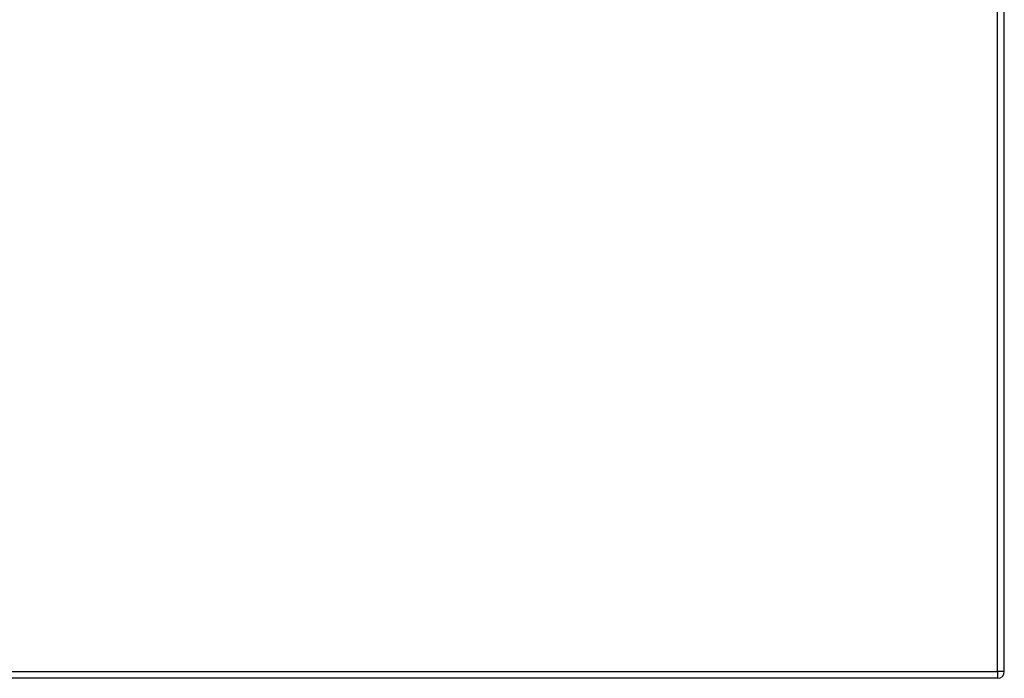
# Model space of a CAD drawing. Header units: inches. Extents: x 12 to 399, y 35 to 190.
# Tile 226 of 256: x 157 to 171, y 96 to 106. Entities that reach past the tile are written whole.
import ezdxf

# ---------------------------------------------------------------- set-up
doc = ezdxf.new("R2010")
doc.units = ezdxf.units.IN
doc.header["$MEASUREMENT"] = 0
doc.layers.add('Visible Edges(ANSI)', color=7, linetype='Continuous', lineweight=25)
doc.layers.add('Visible Tangent Edges(ANSI)', color=7, linetype='Continuous', lineweight=25)

msp = doc.modelspace()

# ---------------------------------------------------------------- linework, layer by layer
at = {"layer": 'Visible Edges(ANSI)'}
for p, q in [((171.192, 96.348), (171.192, 133.068)), ((171.093, 96.249), (129.488, 96.249))]:
    msp.add_line(p, q, dxfattribs=at)
msp.add_arc((171.093, 96.348), 0.099, 270, 0, dxfattribs=at)
at = {"layer": 'Visible Tangent Edges(ANSI)'}
for p, q in [((171.093, 96.348), (171.093, 133.068)), ((129.488, 96.348), (171.093, 96.348)), ((171.093, 96.348), (171.093, 96.249)), ((171.192, 96.348), (171.093, 96.348))]:
    msp.add_line(p, q, dxfattribs=at)

doc.saveas('drawing.dxf')
